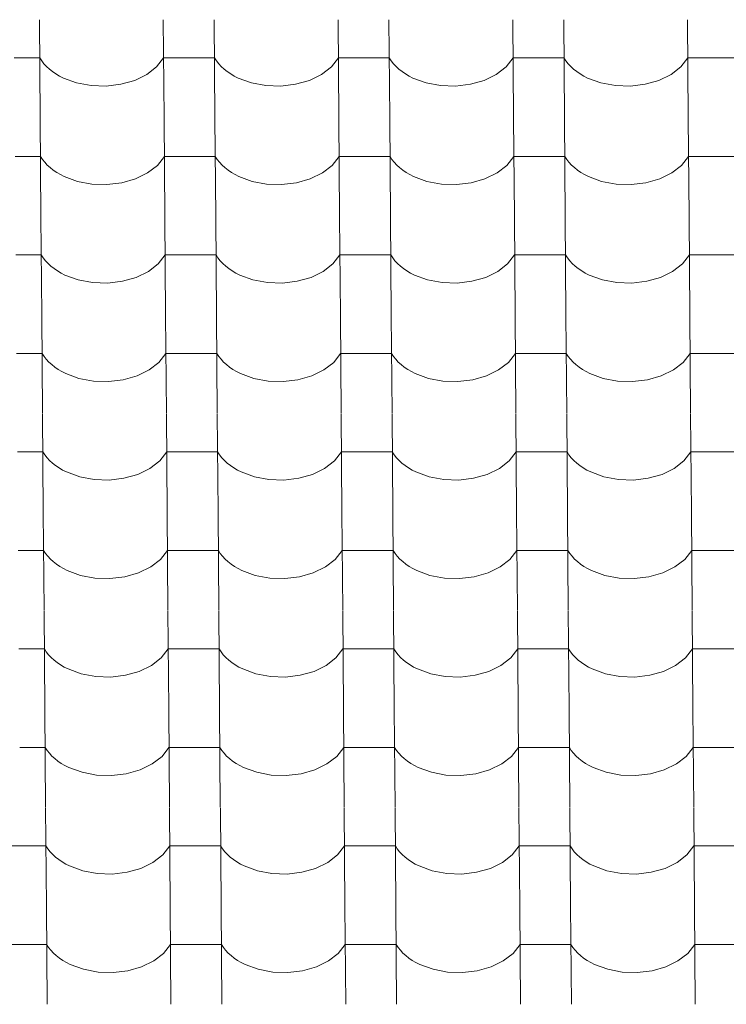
# Model space of a CAD drawing. Header units: millimetres. Extents: x -27785 to 104762, y -947 to 11132.
# Tile 86 of 146: x -9489 to -8822, y 7969 to 8898. Entities that reach past the tile are written whole.
import ezdxf

# ---------------------------------------------------------------- set-up
doc = ezdxf.new("R2010")
doc.units = ezdxf.units.MM
doc.header["$MEASUREMENT"] = 0
doc.layers.add('POHLED JIŽNÍ_1_Bourané_Výplně - Povrchové', color=7, linetype='Continuous')
doc.layers.add('POHLED JIŽNÍ_1_Konstrukce - nosné', color=7, linetype='Continuous')

# ---------------------------------------------------------------- blocks, each defined once
blk = doc.blocks.new('*X2', base_point=(-29303.7, -27473.93))
at = {"layer": 'POHLED JIŽNÍ_1_Bourané_Výplně - Povrchové', "color": 7, "linetype": 'Continuous', "lineweight": 13}
for p, q in [((-9470.43, 8898.29), (-9469.71, 8805.61)), ((-9353.47, 8898.29), (-9352.74, 8805.61)), ((-9305.43, 8898.29), (-9304.71, 8805.61)), ((-9188.47, 8898.29), (-9187.75, 8805.61)), ((-9140.44, 8898.29), (-9139.71, 8805.61)), ((-9023.47, 8898.29), (-9022.75, 8805.61)), ((-8975.44, 8898.29), (-8974.72, 8805.61)), ((-8858.48, 8898.29), (-8857.76, 8805.61)), ((-9470.15, 8862.13), (-9494.16, 8862.13)), ((-9470.15, 8862.13), (-9468.3, 8859.34)), ((-9359.79, 8853.74), (-9353.18, 8862.13)), ((-9329.17, 8862.13), (-9353.18, 8862.13)), ((-9305.15, 8862.13), (-9329.17, 8862.13)), ((-9305.15, 8862.13), (-9303.3, 8859.34)), ((-9194.79, 8853.74), (-9188.19, 8862.13)), ((-9164.17, 8862.13), (-9188.19, 8862.13)), ((-9140.15, 8862.13), (-9164.17, 8862.13)), ((-9140.15, 8862.13), (-9138.31, 8859.34)), ((-9029.8, 8853.74), (-9023.19, 8862.13)), ((-8999.18, 8862.13), (-9023.19, 8862.13)), ((-8975.16, 8862.13), (-8999.18, 8862.13)), ((-8975.16, 8862.13), (-8973.31, 8859.34)), ((-8864.8, 8853.74), (-8858.2, 8862.13)), ((-8834.18, 8862.13), (-8858.2, 8862.13)), ((-8810.16, 8862.13), (-8834.18, 8862.13)), ((-9468.3, 8859.34), (-9466.16, 8856.64)), ((-9466.16, 8856.64), (-9463.73, 8854.05)), ((-9463.73, 8854.05), (-9461.03, 8851.59)), ((-9461.03, 8851.59), (-9458.07, 8849.26)), ((-9369.04, 8846.57), (-9359.79, 8853.74)), ((-9303.3, 8859.34), (-9301.16, 8856.64)), ((-9301.16, 8856.64), (-9298.73, 8854.05)), ((-9298.73, 8854.05), (-9296.03, 8851.59)), ((-9296.03, 8851.59), (-9293.08, 8849.26)), ((-9204.05, 8846.57), (-9194.79, 8853.74)), ((-9138.31, 8859.34), (-9136.17, 8856.64)), ((-9136.17, 8856.64), (-9133.74, 8854.05)), ((-9133.74, 8854.05), (-9131.04, 8851.59)), ((-9131.04, 8851.59), (-9128.08, 8849.26)), ((-9039.05, 8846.57), (-9029.8, 8853.74)), ((-8973.31, 8859.34), (-8971.17, 8856.64)), ((-8971.17, 8856.64), (-8968.74, 8854.05)), ((-8968.74, 8854.05), (-8966.04, 8851.59)), ((-8966.04, 8851.59), (-8963.08, 8849.26)), ((-8874.05, 8846.57), (-8864.8, 8853.74)), ((-9458.07, 8849.26), (-9454.87, 8847.08)), ((-9454.87, 8847.08), (-9451.44, 8845.07)), ((-9451.44, 8845.07), (-9447.81, 8843.22)), ((-9447.81, 8843.22), (-9435.33, 8838.64)), ((-9380.47, 8840.98), (-9369.04, 8846.57)), ((-9293.08, 8849.26), (-9289.87, 8847.08)), ((-9289.87, 8847.08), (-9286.45, 8845.07)), ((-9286.45, 8845.07), (-9282.81, 8843.22)), ((-9282.81, 8843.22), (-9270.33, 8838.64)), ((-9215.48, 8840.98), (-9204.05, 8846.57)), ((-9128.08, 8849.26), (-9124.88, 8847.08)), ((-9124.88, 8847.08), (-9121.45, 8845.07)), ((-9121.45, 8845.07), (-9117.81, 8843.22)), ((-9117.81, 8843.22), (-9105.34, 8838.64)), ((-9050.48, 8840.98), (-9039.05, 8846.57)), ((-8963.08, 8849.26), (-8959.88, 8847.08)), ((-8959.88, 8847.08), (-8956.45, 8845.07)), ((-8956.45, 8845.07), (-8952.82, 8843.22)), ((-8952.82, 8843.22), (-8940.34, 8838.64)), ((-8885.49, 8840.98), (-8874.05, 8846.57)), ((-9435.33, 8838.64), (-9421.65, 8836.06)), ((-9421.65, 8836.06), (-9407.47, 8835.59)), ((-9407.47, 8835.59), (-9393.5, 8837.26)), ((-9393.5, 8837.26), (-9380.47, 8840.98)), ((-9270.33, 8838.64), (-9256.65, 8836.06)), ((-9256.65, 8836.06), (-9242.47, 8835.59)), ((-9242.47, 8835.59), (-9228.51, 8837.26)), ((-9228.51, 8837.26), (-9215.48, 8840.98)), ((-9105.34, 8838.64), (-9091.66, 8836.06)), ((-9091.66, 8836.06), (-9077.47, 8835.59)), ((-9077.47, 8835.59), (-9063.51, 8837.26)), ((-9063.51, 8837.26), (-9050.48, 8840.98)), ((-8940.34, 8838.64), (-8926.66, 8836.06)), ((-8926.66, 8836.06), (-8912.48, 8835.59)), ((-8912.48, 8835.59), (-8898.52, 8837.26)), ((-8898.52, 8837.26), (-8885.49, 8840.98)), ((-9469.7, 8805.28), (-9468.98, 8712.6)), ((-9352.74, 8805.28), (-9352.02, 8712.6)), ((-9304.71, 8805.28), (-9303.99, 8712.6)), ((-9187.75, 8805.28), (-9187.03, 8712.6)), ((-9139.71, 8805.28), (-9138.99, 8712.6)), ((-9022.75, 8805.28), (-9022.03, 8712.6)), ((-8974.72, 8805.28), (-8974, 8712.6)), ((-8857.75, 8805.28), (-8857.03, 8712.6)), ((-9469.42, 8769.12), (-9493.44, 8769.12)), ((-9469.42, 8769.12), (-9467.58, 8766.33)), ((-9359.06, 8760.73), (-9352.46, 8769.12)), ((-9328.44, 8769.12), (-9352.46, 8769.12)), ((-9304.43, 8769.12), (-9328.44, 8769.12)), ((-9304.43, 8769.12), (-9302.58, 8766.33)), ((-9194.07, 8760.73), (-9187.46, 8769.12)), ((-9163.45, 8769.12), (-9187.46, 8769.12)), ((-9139.43, 8769.12), (-9163.45, 8769.12)), ((-9139.43, 8769.12), (-9137.59, 8766.33)), ((-9029.07, 8760.73), (-9022.47, 8769.12)), ((-8998.45, 8769.12), (-9022.47, 8769.12)), ((-8974.43, 8769.12), (-8998.45, 8769.12)), ((-8974.43, 8769.12), (-8972.59, 8766.33)), ((-8864.08, 8760.73), (-8857.47, 8769.12)), ((-8833.46, 8769.12), (-8857.47, 8769.12)), ((-8809.44, 8769.12), (-8833.46, 8769.12)), ((-9467.58, 8766.33), (-9465.43, 8763.63)), ((-9465.43, 8763.63), (-9463.01, 8761.04)), ((-9463.01, 8761.04), (-9460.31, 8758.58)), ((-9460.31, 8758.58), (-9457.35, 8756.25)), ((-9368.32, 8753.56), (-9359.06, 8760.73)), ((-9302.58, 8766.33), (-9300.44, 8763.63)), ((-9300.44, 8763.63), (-9298.01, 8761.04)), ((-9298.01, 8761.04), (-9295.31, 8758.58)), ((-9295.31, 8758.58), (-9292.35, 8756.25)), ((-9203.32, 8753.56), (-9194.07, 8760.73)), ((-9137.59, 8766.33), (-9135.44, 8763.63)), ((-9135.44, 8763.63), (-9133.02, 8761.04)), ((-9133.02, 8761.04), (-9130.31, 8758.58)), ((-9130.31, 8758.58), (-9127.36, 8756.25)), ((-9038.33, 8753.56), (-9029.07, 8760.73)), ((-8972.59, 8766.33), (-8970.45, 8763.63)), ((-8970.45, 8763.63), (-8968.02, 8761.04)), ((-8968.02, 8761.04), (-8965.32, 8758.58)), ((-8965.32, 8758.58), (-8962.36, 8756.25)), ((-8873.33, 8753.56), (-8864.08, 8760.73)), ((-9457.35, 8756.25), (-9454.15, 8754.07)), ((-9454.15, 8754.07), (-9450.72, 8752.06)), ((-9450.72, 8752.06), (-9447.08, 8750.21)), ((-9447.08, 8750.21), (-9434.6, 8745.64)), ((-9379.75, 8747.97), (-9368.32, 8753.56)), ((-9292.35, 8756.25), (-9289.15, 8754.07)), ((-9289.15, 8754.07), (-9285.72, 8752.06)), ((-9285.72, 8752.06), (-9282.09, 8750.21)), ((-9282.09, 8750.21), (-9269.61, 8745.64)), ((-9214.75, 8747.97), (-9203.32, 8753.56)), ((-9127.36, 8756.25), (-9124.15, 8754.07)), ((-9124.15, 8754.07), (-9120.73, 8752.06)), ((-9120.73, 8752.06), (-9117.09, 8750.21)), ((-9117.09, 8750.21), (-9104.61, 8745.64)), ((-9049.76, 8747.97), (-9038.33, 8753.56)), ((-8962.36, 8756.25), (-8959.16, 8754.07)), ((-8959.16, 8754.07), (-8955.73, 8752.06)), ((-8955.73, 8752.06), (-8952.1, 8750.21)), ((-8952.1, 8750.21), (-8939.62, 8745.64)), ((-8884.76, 8747.97), (-8873.33, 8753.56)), ((-9434.6, 8745.64), (-9420.92, 8743.05)), ((-9420.92, 8743.05), (-9406.74, 8742.58)), ((-9406.74, 8742.58), (-9392.78, 8744.25)), ((-9392.78, 8744.25), (-9379.75, 8747.97)), ((-9269.61, 8745.64), (-9255.93, 8743.05)), ((-9255.93, 8743.05), (-9241.75, 8742.58)), ((-9241.75, 8742.58), (-9227.78, 8744.25)), ((-9227.78, 8744.25), (-9214.75, 8747.97)), ((-9104.61, 8745.64), (-9090.93, 8743.05)), ((-9090.93, 8743.05), (-9076.75, 8742.58)), ((-9076.75, 8742.58), (-9062.79, 8744.25)), ((-9062.79, 8744.25), (-9049.76, 8747.97)), ((-8939.62, 8745.64), (-8925.94, 8743.05)), ((-8925.94, 8743.05), (-8911.75, 8742.58)), ((-8911.75, 8742.58), (-8897.79, 8744.25)), ((-8897.79, 8744.25), (-8884.76, 8747.97)), ((-9468.98, 8712.27), (-9468.26, 8619.59)), ((-9352.02, 8712.27), (-9351.3, 8619.59)), ((-9303.98, 8712.27), (-9303.26, 8619.59)), ((-9187.02, 8712.27), (-9186.3, 8619.59)), ((-9138.99, 8712.27), (-9138.27, 8619.59)), ((-9022.03, 8712.27), (-9021.31, 8619.59)), ((-8973.99, 8712.27), (-8973.27, 8619.59)), ((-8857.03, 8712.27), (-8856.31, 8619.59)), ((-9468.7, 8676.11), (-9492.72, 8676.11)), ((-9468.7, 8676.11), (-9466.85, 8673.32)), ((-9358.34, 8667.73), (-9351.74, 8676.11)), ((-9327.72, 8676.11), (-9351.74, 8676.11)), ((-9303.7, 8676.11), (-9327.72, 8676.11)), ((-9303.7, 8676.11), (-9301.86, 8673.32)), ((-9193.34, 8667.73), (-9186.74, 8676.11)), ((-9162.72, 8676.11), (-9186.74, 8676.11)), ((-9138.71, 8676.11), (-9162.72, 8676.11)), ((-9138.71, 8676.11), (-9136.86, 8673.32)), ((-9028.35, 8667.73), (-9021.75, 8676.11)), ((-8997.73, 8676.11), (-9021.75, 8676.11)), ((-8973.71, 8676.11), (-8997.73, 8676.11)), ((-8973.71, 8676.11), (-8971.87, 8673.32)), ((-8863.35, 8667.73), (-8856.75, 8676.11)), ((-8832.73, 8676.11), (-8856.75, 8676.11)), ((-8808.72, 8676.11), (-8832.73, 8676.11)), ((-9466.85, 8673.32), (-9464.71, 8670.62)), ((-9464.71, 8670.62), (-9462.28, 8668.03)), ((-9462.28, 8668.03), (-9459.58, 8665.57)), ((-9459.58, 8665.57), (-9456.62, 8663.24)), ((-9367.59, 8660.55), (-9358.34, 8667.73)), ((-9301.86, 8673.32), (-9299.72, 8670.62)), ((-9299.72, 8670.62), (-9297.29, 8668.03)), ((-9297.29, 8668.03), (-9294.59, 8665.57)), ((-9294.59, 8665.57), (-9291.63, 8663.24)), ((-9202.6, 8660.55), (-9193.34, 8667.73)), ((-9136.86, 8673.32), (-9134.72, 8670.62)), ((-9134.72, 8670.62), (-9132.29, 8668.03)), ((-9132.29, 8668.03), (-9129.59, 8665.57)), ((-9129.59, 8665.57), (-9126.63, 8663.24)), ((-9037.6, 8660.55), (-9028.35, 8667.73)), ((-8971.87, 8673.32), (-8969.72, 8670.62)), ((-8969.72, 8670.62), (-8967.3, 8668.03)), ((-8967.3, 8668.03), (-8964.6, 8665.57)), ((-8964.6, 8665.57), (-8961.64, 8663.24)), ((-8872.61, 8660.55), (-8863.35, 8667.73)), ((-9456.62, 8663.24), (-9453.42, 8661.07)), ((-9453.42, 8661.07), (-9450, 8659.05)), ((-9450, 8659.05), (-9446.36, 8657.2)), ((-9446.36, 8657.2), (-9433.88, 8652.63)), ((-9379.03, 8654.96), (-9367.59, 8660.55)), ((-9291.63, 8663.24), (-9288.43, 8661.07)), ((-9288.43, 8661.07), (-9285, 8659.05)), ((-9285, 8659.05), (-9281.36, 8657.2)), ((-9281.36, 8657.2), (-9268.88, 8652.63)), ((-9214.03, 8654.96), (-9202.6, 8660.55)), ((-9126.63, 8663.24), (-9123.43, 8661.07)), ((-9123.43, 8661.07), (-9120, 8659.05)), ((-9120, 8659.05), (-9116.37, 8657.2)), ((-9116.37, 8657.2), (-9103.89, 8652.63)), ((-9049.04, 8654.96), (-9037.6, 8660.55)), ((-8961.64, 8663.24), (-8958.44, 8661.07)), ((-8958.44, 8661.07), (-8955.01, 8659.05)), ((-8955.01, 8659.05), (-8951.37, 8657.2)), ((-8951.37, 8657.2), (-8938.89, 8652.63)), ((-8884.04, 8654.96), (-8872.61, 8660.55)), ((-9433.88, 8652.63), (-9420.2, 8650.04)), ((-9420.2, 8650.04), (-9406.02, 8649.57)), ((-9406.02, 8649.57), (-9392.06, 8651.24)), ((-9392.06, 8651.24), (-9379.03, 8654.96)), ((-9268.88, 8652.63), (-9255.21, 8650.04)), ((-9255.21, 8650.04), (-9241.02, 8649.57)), ((-9241.02, 8649.57), (-9227.06, 8651.24)), ((-9227.06, 8651.24), (-9214.03, 8654.96)), ((-9103.89, 8652.63), (-9090.21, 8650.04)), ((-9090.21, 8650.04), (-9076.03, 8649.57)), ((-9076.03, 8649.57), (-9062.07, 8651.24)), ((-9062.07, 8651.24), (-9049.04, 8654.96)), ((-8938.89, 8652.63), (-8925.21, 8650.04)), ((-8925.21, 8650.04), (-8911.03, 8649.57)), ((-8911.03, 8649.57), (-8897.07, 8651.24)), ((-8897.07, 8651.24), (-8884.04, 8654.96)), ((-9468.26, 8619.26), (-9467.54, 8526.58)), ((-9351.29, 8619.26), (-9350.57, 8526.58)), ((-9303.26, 8619.26), (-9302.54, 8526.58)), ((-9186.3, 8619.26), (-9185.58, 8526.58)), ((-9138.26, 8619.26), (-9137.54, 8526.58)), ((-9021.3, 8619.26), (-9020.58, 8526.58)), ((-8973.27, 8619.26), (-8972.55, 8526.58)), ((-8856.31, 8619.26), (-8855.59, 8526.58)), ((-9467.98, 8583.1), (-9491.99, 8583.1)), ((-9467.98, 8583.1), (-9466.13, 8580.31)), ((-9357.62, 8574.72), (-9351.01, 8583.1)), ((-9327, 8583.1), (-9351.01, 8583.1)), ((-9302.98, 8583.1), (-9327, 8583.1)), ((-9302.98, 8583.1), (-9301.13, 8580.31)), ((-9192.62, 8574.72), (-9186.02, 8583.1)), ((-9162, 8583.1), (-9186.02, 8583.1)), ((-9137.98, 8583.1), (-9162, 8583.1)), ((-9137.98, 8583.1), (-9136.14, 8580.31)), ((-9027.62, 8574.72), (-9021.02, 8583.1)), ((-8997, 8583.1), (-9021.02, 8583.1)), ((-8972.99, 8583.1), (-8997, 8583.1)), ((-8972.99, 8583.1), (-8971.14, 8580.31)), ((-8862.63, 8574.72), (-8856.03, 8583.1)), ((-8832.01, 8583.1), (-8856.03, 8583.1)), ((-8807.99, 8583.1), (-8832.01, 8583.1)), ((-9466.13, 8580.31), (-9463.99, 8577.61)), ((-9463.99, 8577.61), (-9461.56, 8575.03)), ((-9461.56, 8575.03), (-9458.86, 8572.56)), ((-9458.86, 8572.56), (-9455.9, 8570.24)), ((-9366.87, 8567.54), (-9357.62, 8574.72)), ((-9301.13, 8580.31), (-9298.99, 8577.61)), ((-9298.99, 8577.61), (-9296.56, 8575.03)), ((-9296.56, 8575.03), (-9293.86, 8572.56)), ((-9293.86, 8572.56), (-9290.9, 8570.24)), ((-9201.87, 8567.54), (-9192.62, 8574.72)), ((-9136.14, 8580.31), (-9134, 8577.61)), ((-9134, 8577.61), (-9131.57, 8575.03)), ((-9131.57, 8575.03), (-9128.87, 8572.56)), ((-9128.87, 8572.56), (-9125.91, 8570.24)), ((-9036.88, 8567.54), (-9027.62, 8574.72)), ((-8971.14, 8580.31), (-8969, 8577.61)), ((-8969, 8577.61), (-8966.57, 8575.03)), ((-8966.57, 8575.03), (-8963.87, 8572.56)), ((-8963.87, 8572.56), (-8960.91, 8570.24)), ((-8871.88, 8567.54), (-8862.63, 8574.72)), ((-9455.9, 8570.24), (-9452.7, 8568.06)), ((-9452.7, 8568.06), (-9449.27, 8566.04)), ((-9449.27, 8566.04), (-9445.64, 8564.19)), ((-9445.64, 8564.19), (-9433.16, 8559.62)), ((-9378.3, 8561.95), (-9366.87, 8567.54)), ((-9290.9, 8570.24), (-9287.7, 8568.06)), ((-9287.7, 8568.06), (-9284.28, 8566.04)), ((-9284.28, 8566.04), (-9280.64, 8564.19)), ((-9280.64, 8564.19), (-9268.16, 8559.62)), ((-9213.31, 8561.95), (-9201.87, 8567.54)), ((-9125.91, 8570.24), (-9122.71, 8568.06)), ((-9122.71, 8568.06), (-9119.28, 8566.04)), ((-9119.28, 8566.04), (-9115.64, 8564.19)), ((-9115.64, 8564.19), (-9103.16, 8559.62)), ((-9048.31, 8561.95), (-9036.88, 8567.54)), ((-8960.91, 8570.24), (-8957.71, 8568.06)), ((-8957.71, 8568.06), (-8954.28, 8566.04)), ((-8954.28, 8566.04), (-8950.65, 8564.19)), ((-8950.65, 8564.19), (-8938.17, 8559.62)), ((-8883.32, 8561.95), (-8871.88, 8567.54)), ((-9433.16, 8559.62), (-9419.48, 8557.03)), ((-9419.48, 8557.03), (-9405.3, 8556.56)), ((-9405.3, 8556.56), (-9391.33, 8558.23)), ((-9391.33, 8558.23), (-9378.3, 8561.95)), ((-9268.16, 8559.62), (-9254.48, 8557.03)), ((-9254.48, 8557.03), (-9240.3, 8556.56)), ((-9240.3, 8556.56), (-9226.34, 8558.23)), ((-9226.34, 8558.23), (-9213.31, 8561.95)), ((-9103.16, 8559.62), (-9089.49, 8557.03)), ((-9089.49, 8557.03), (-9075.3, 8556.56)), ((-9075.3, 8556.56), (-9061.34, 8558.23)), ((-9061.34, 8558.23), (-9048.31, 8561.95)), ((-8938.17, 8559.62), (-8924.49, 8557.03)), ((-8924.49, 8557.03), (-8910.31, 8556.56)), ((-8910.31, 8556.56), (-8896.35, 8558.23)), ((-8896.35, 8558.23), (-8883.32, 8561.95)), ((-9467.53, 8526.25), (-9466.81, 8433.57)), ((-9350.57, 8526.25), (-9349.85, 8433.57)), ((-9302.54, 8526.25), (-9301.82, 8433.57)), ((-9185.58, 8526.25), (-9184.85, 8433.57)), ((-9137.54, 8526.25), (-9136.82, 8433.57)), ((-9020.58, 8526.25), (-9019.86, 8433.57)), ((-8972.55, 8526.25), (-8971.82, 8433.57)), ((-8855.58, 8526.25), (-8854.86, 8433.57)), ((-9467.25, 8490.09), (-9491.27, 8490.09)), ((-9467.25, 8490.09), (-9465.41, 8487.3)), ((-9356.89, 8481.71), (-9350.29, 8490.09)), ((-9326.27, 8490.09), (-9350.29, 8490.09)), ((-9302.26, 8490.09), (-9326.27, 8490.09)), ((-9302.26, 8490.09), (-9300.41, 8487.3)), ((-9191.9, 8481.71), (-9185.29, 8490.09)), ((-9161.28, 8490.09), (-9185.29, 8490.09)), ((-9137.26, 8490.09), (-9161.28, 8490.09)), ((-9137.26, 8490.09), (-9135.41, 8487.3)), ((-9026.9, 8481.71), (-9020.3, 8490.09)), ((-8996.28, 8490.09), (-9020.3, 8490.09)), ((-8972.26, 8490.09), (-8996.28, 8490.09)), ((-8972.26, 8490.09), (-8970.42, 8487.3)), ((-8861.9, 8481.71), (-8855.3, 8490.09)), ((-8831.28, 8490.09), (-8855.3, 8490.09)), ((-8807.27, 8490.09), (-8831.28, 8490.09)), ((-9465.41, 8487.3), (-9463.26, 8484.6)), ((-9463.26, 8484.6), (-9460.84, 8482.02)), ((-9460.84, 8482.02), (-9458.14, 8479.55)), ((-9458.14, 8479.55), (-9455.18, 8477.23)), ((-9366.15, 8474.54), (-9356.89, 8481.71)), ((-9300.41, 8487.3), (-9298.27, 8484.6)), ((-9298.27, 8484.6), (-9295.84, 8482.02)), ((-9295.84, 8482.02), (-9293.14, 8479.55)), ((-9293.14, 8479.55), (-9290.18, 8477.23)), ((-9201.15, 8474.54), (-9191.9, 8481.71)), ((-9135.41, 8487.3), (-9133.27, 8484.6)), ((-9133.27, 8484.6), (-9130.84, 8482.02)), ((-9130.84, 8482.02), (-9128.14, 8479.55)), ((-9128.14, 8479.55), (-9125.19, 8477.23)), ((-9036.15, 8474.54), (-9026.9, 8481.71)), ((-8970.42, 8487.3), (-8968.28, 8484.6)), ((-8968.28, 8484.6), (-8965.85, 8482.02)), ((-8965.85, 8482.02), (-8963.15, 8479.55)), ((-8963.15, 8479.55), (-8960.19, 8477.23)), ((-8871.16, 8474.54), (-8861.9, 8481.71)), ((-9455.18, 8477.23), (-9451.98, 8475.05)), ((-9451.98, 8475.05), (-9448.55, 8473.03)), ((-9448.55, 8473.03), (-9444.91, 8471.18)), ((-9444.91, 8471.18), (-9432.43, 8466.61)), ((-9377.58, 8468.94), (-9366.15, 8474.54)), ((-9290.18, 8477.23), (-9286.98, 8475.05)), ((-9286.98, 8475.05), (-9283.55, 8473.03)), ((-9283.55, 8473.03), (-9279.92, 8471.18)), ((-9279.92, 8471.18), (-9267.44, 8466.61)), ((-9212.58, 8468.94), (-9201.15, 8474.54)), ((-9125.19, 8477.23), (-9121.98, 8475.05)), ((-9121.98, 8475.05), (-9118.56, 8473.03)), ((-9118.56, 8473.03), (-9114.92, 8471.18)), ((-9114.92, 8471.18), (-9102.44, 8466.61)), ((-9047.59, 8468.94), (-9036.15, 8474.54)), ((-8960.19, 8477.23), (-8956.99, 8475.05)), ((-8956.99, 8475.05), (-8953.56, 8473.03)), ((-8953.56, 8473.03), (-8949.92, 8471.18)), ((-8949.92, 8471.18), (-8937.45, 8466.61)), ((-8882.59, 8468.94), (-8871.16, 8474.54)), ((-9432.43, 8466.61), (-9418.75, 8464.02)), ((-9418.75, 8464.02), (-9404.57, 8463.55)), ((-9404.57, 8463.55), (-9390.61, 8465.22)), ((-9390.61, 8465.22), (-9377.58, 8468.94)), ((-9267.44, 8466.61), (-9253.76, 8464.02)), ((-9253.76, 8464.02), (-9239.58, 8463.55)), ((-9239.58, 8463.55), (-9225.61, 8465.22)), ((-9225.61, 8465.22), (-9212.58, 8468.94)), ((-9102.44, 8466.61), (-9088.76, 8464.02)), ((-9088.76, 8464.02), (-9074.58, 8463.55)), ((-9074.58, 8463.55), (-9060.62, 8465.22)), ((-9060.62, 8465.22), (-9047.59, 8468.94)), ((-8937.45, 8466.61), (-8923.77, 8464.02)), ((-8923.77, 8464.02), (-8909.58, 8463.55)), ((-8909.58, 8463.55), (-8895.62, 8465.22)), ((-8895.62, 8465.22), (-8882.59, 8468.94)), ((-9466.81, 8433.24), (-9466.09, 8340.57)), ((-9349.85, 8433.24), (-9349.13, 8340.57)), ((-9301.81, 8433.24), (-9301.09, 8340.57)), ((-9184.85, 8433.24), (-9184.13, 8340.57)), ((-9136.82, 8433.24), (-9136.1, 8340.57)), ((-9019.86, 8433.24), (-9019.13, 8340.57)), ((-8971.82, 8433.24), (-8971.1, 8340.57)), ((-8854.86, 8433.24), (-8854.14, 8340.57)), ((-9466.53, 8397.08), (-9490.55, 8397.08)), ((-9466.53, 8397.08), (-9464.68, 8394.29)), ((-9356.17, 8388.7), (-9349.57, 8397.08)), ((-9325.55, 8397.08), (-9349.57, 8397.08)), ((-9301.53, 8397.08), (-9325.55, 8397.08)), ((-9301.53, 8397.08), (-9299.69, 8394.29)), ((-9191.17, 8388.7), (-9184.57, 8397.08)), ((-9160.55, 8397.08), (-9184.57, 8397.08)), ((-9136.54, 8397.08), (-9160.55, 8397.08)), ((-9136.54, 8397.08), (-9134.69, 8394.29)), ((-9026.18, 8388.7), (-9019.57, 8397.08)), ((-8995.56, 8397.08), (-9019.57, 8397.08)), ((-8971.54, 8397.08), (-8995.56, 8397.08)), ((-8971.54, 8397.08), (-8969.69, 8394.29)), ((-8861.18, 8388.7), (-8854.58, 8397.08)), ((-8830.56, 8397.08), (-8854.58, 8397.08)), ((-8806.54, 8397.08), (-8830.56, 8397.08)), ((-9464.68, 8394.29), (-9462.54, 8391.59)), ((-9462.54, 8391.59), (-9460.11, 8389.01)), ((-9460.11, 8389.01), (-9457.41, 8386.54)), ((-9457.41, 8386.54), (-9454.45, 8384.22)), ((-9365.42, 8381.53), (-9356.17, 8388.7)), ((-9299.69, 8394.29), (-9297.54, 8391.59)), ((-9297.54, 8391.59), (-9295.12, 8389.01)), ((-9295.12, 8389.01), (-9292.42, 8386.54)), ((-9292.42, 8386.54), (-9289.46, 8384.22)), ((-9200.43, 8381.53), (-9191.17, 8388.7)), ((-9134.69, 8394.29), (-9132.55, 8391.59)), ((-9132.55, 8391.59), (-9130.12, 8389.01)), ((-9130.12, 8389.01), (-9127.42, 8386.54)), ((-9127.42, 8386.54), (-9124.46, 8384.22)), ((-9035.43, 8381.53), (-9026.18, 8388.7)), ((-8969.69, 8394.29), (-8967.55, 8391.59)), ((-8967.55, 8391.59), (-8965.12, 8389.01)), ((-8965.12, 8389.01), (-8962.42, 8386.54)), ((-8962.42, 8386.54), (-8959.47, 8384.22)), ((-8870.44, 8381.53), (-8861.18, 8388.7)), ((-9454.45, 8384.22), (-9451.25, 8382.04)), ((-9451.25, 8382.04), (-9447.82, 8380.02)), ((-9447.82, 8380.02), (-9444.19, 8378.17)), ((-9444.19, 8378.17), (-9431.71, 8373.6)), ((-9376.86, 8375.94), (-9365.42, 8381.53)), ((-9289.46, 8384.22), (-9286.26, 8382.04)), ((-9286.26, 8382.04), (-9282.83, 8380.02)), ((-9282.83, 8380.02), (-9279.19, 8378.17)), ((-9279.19, 8378.17), (-9266.71, 8373.6)), ((-9211.86, 8375.94), (-9200.43, 8381.53)), ((-9124.46, 8384.22), (-9121.26, 8382.04)), ((-9121.26, 8382.04), (-9117.83, 8380.02)), ((-9117.83, 8380.02), (-9114.2, 8378.17)), ((-9114.2, 8378.17), (-9101.72, 8373.6)), ((-9046.86, 8375.94), (-9035.43, 8381.53)), ((-8959.47, 8384.22), (-8956.26, 8382.04)), ((-8956.26, 8382.04), (-8952.84, 8380.02)), ((-8952.84, 8380.02), (-8949.2, 8378.17)), ((-8949.2, 8378.17), (-8936.72, 8373.6)), ((-8881.87, 8375.94), (-8870.44, 8381.53)), ((-9431.71, 8373.6), (-9418.03, 8371.01)), ((-9418.03, 8371.01), (-9403.85, 8370.54)), ((-9403.85, 8370.54), (-9389.89, 8372.21)), ((-9389.89, 8372.21), (-9376.86, 8375.94)), ((-9266.71, 8373.6), (-9253.03, 8371.01)), ((-9253.03, 8371.01), (-9238.85, 8370.54)), ((-9238.85, 8370.54), (-9224.89, 8372.21)), ((-9224.89, 8372.21), (-9211.86, 8375.94)), ((-9101.72, 8373.6), (-9088.04, 8371.01)), ((-9088.04, 8371.01), (-9073.86, 8370.54)), ((-9073.86, 8370.54), (-9059.89, 8372.21)), ((-9059.89, 8372.21), (-9046.86, 8375.94)), ((-8936.72, 8373.6), (-8923.04, 8371.01)), ((-8923.04, 8371.01), (-8908.86, 8370.54)), ((-8908.86, 8370.54), (-8894.9, 8372.21)), ((-8894.9, 8372.21), (-8881.87, 8375.94)), ((-9466.09, 8340.23), (-9465.36, 8247.56)), ((-9349.12, 8340.23), (-9348.4, 8247.56)), ((-9301.09, 8340.23), (-9300.37, 8247.56)), ((-9184.13, 8340.23), (-9183.41, 8247.56)), ((-9136.09, 8340.23), (-9135.37, 8247.56)), ((-9019.13, 8340.23), (-9018.41, 8247.56)), ((-8971.1, 8340.23), (-8970.38, 8247.56)), ((-8854.14, 8340.23), (-8853.42, 8247.56)), ((-9465.8, 8304.07), (-9489.82, 8304.07)), ((-9465.8, 8304.07), (-9463.96, 8301.28)), ((-9355.45, 8295.69), (-9348.84, 8304.07)), ((-9324.83, 8304.07), (-9348.84, 8304.07)), ((-9300.81, 8304.07), (-9324.83, 8304.07)), ((-9300.81, 8304.07), (-9298.96, 8301.28)), ((-9190.45, 8295.69), (-9183.85, 8304.07)), ((-9159.83, 8304.07), (-9183.85, 8304.07)), ((-9135.81, 8304.07), (-9159.83, 8304.07)), ((-9135.81, 8304.07), (-9133.97, 8301.28)), ((-9025.45, 8295.69), (-9018.85, 8304.07)), ((-8994.83, 8304.07), (-9018.85, 8304.07)), ((-8970.82, 8304.07), (-8994.83, 8304.07)), ((-8970.82, 8304.07), (-8968.97, 8301.28)), ((-8860.46, 8295.69), (-8853.85, 8304.07)), ((-8829.84, 8304.07), (-8853.85, 8304.07)), ((-8805.82, 8304.07), (-8829.84, 8304.07)), ((-9463.96, 8301.28), (-9461.82, 8298.59)), ((-9461.82, 8298.59), (-9459.39, 8296)), ((-9459.39, 8296), (-9456.69, 8293.53)), ((-9456.69, 8293.53), (-9453.73, 8291.21)), ((-9364.7, 8288.52), (-9355.45, 8295.69)), ((-9298.96, 8301.28), (-9296.82, 8298.59)), ((-9296.82, 8298.59), (-9294.39, 8296)), ((-9294.39, 8296), (-9291.69, 8293.53)), ((-9291.69, 8293.53), (-9288.73, 8291.21)), ((-9199.7, 8288.52), (-9190.45, 8295.69)), ((-9133.97, 8301.28), (-9131.82, 8298.59)), ((-9131.82, 8298.59), (-9129.4, 8296)), ((-9129.4, 8296), (-9126.7, 8293.53)), ((-9126.7, 8293.53), (-9123.74, 8291.21)), ((-9034.71, 8288.52), (-9025.45, 8295.69)), ((-8968.97, 8301.28), (-8966.83, 8298.59)), ((-8966.83, 8298.59), (-8964.4, 8296)), ((-8964.4, 8296), (-8961.7, 8293.53)), ((-8961.7, 8293.53), (-8958.74, 8291.21)), ((-8869.71, 8288.52), (-8860.46, 8295.69)), ((-9453.73, 8291.21), (-9450.53, 8289.03)), ((-9450.53, 8289.03), (-9447.1, 8287.01)), ((-9447.1, 8287.01), (-9443.46, 8285.16)), ((-9443.46, 8285.16), (-9430.99, 8280.59)), ((-9376.13, 8282.93), (-9364.7, 8288.52)), ((-9288.73, 8291.21), (-9285.53, 8289.03)), ((-9285.53, 8289.03), (-9282.1, 8287.01)), ((-9282.1, 8287.01), (-9278.47, 8285.16)), ((-9278.47, 8285.16), (-9265.99, 8280.59)), ((-9211.14, 8282.93), (-9199.7, 8288.52)), ((-9123.74, 8291.21), (-9120.54, 8289.03)), ((-9120.54, 8289.03), (-9117.11, 8287.01)), ((-9117.11, 8287.01), (-9113.47, 8285.16)), ((-9113.47, 8285.16), (-9100.99, 8280.59)), ((-9046.14, 8282.93), (-9034.71, 8288.52)), ((-8958.74, 8291.21), (-8955.54, 8289.03)), ((-8955.54, 8289.03), (-8952.11, 8287.01)), ((-8952.11, 8287.01), (-8948.48, 8285.16)), ((-8948.48, 8285.16), (-8936, 8280.59)), ((-8881.14, 8282.93), (-8869.71, 8288.52)), ((-9430.99, 8280.59), (-9417.31, 8278)), ((-9417.31, 8278), (-9403.12, 8277.53)), ((-9403.12, 8277.53), (-9389.16, 8279.2)), ((-9389.16, 8279.2), (-9376.13, 8282.93)), ((-9265.99, 8280.59), (-9252.31, 8278)), ((-9252.31, 8278), (-9238.13, 8277.53)), ((-9238.13, 8277.53), (-9224.17, 8279.2)), ((-9224.17, 8279.2), (-9211.14, 8282.93)), ((-9100.99, 8280.59), (-9087.31, 8278)), ((-9087.31, 8278), (-9073.13, 8277.53)), ((-9073.13, 8277.53), (-9059.17, 8279.2)), ((-9059.17, 8279.2), (-9046.14, 8282.93)), ((-8936, 8280.59), (-8922.32, 8278)), ((-8922.32, 8278), (-8908.14, 8277.53)), ((-8908.14, 8277.53), (-8894.17, 8279.2)), ((-8894.17, 8279.2), (-8881.14, 8282.93)), ((-9465.36, 8247.22), (-9464.64, 8154.55)), ((-9348.4, 8247.22), (-9347.68, 8154.55)), ((-9300.37, 8247.22), (-9299.65, 8154.55)), ((-9183.4, 8247.22), (-9182.68, 8154.55)), ((-9135.37, 8247.22), (-9134.65, 8154.55)), ((-9018.41, 8247.22), (-9017.69, 8154.55)), ((-8970.37, 8247.22), (-8969.65, 8154.55)), ((-8853.41, 8247.22), (-8852.69, 8154.55)), ((-9465.08, 8211.07), (-9489.1, 8211.07)), ((-9465.08, 8211.07), (-9463.24, 8208.27)), ((-9354.72, 8202.68), (-9348.12, 8211.07)), ((-9324.1, 8211.07), (-9348.12, 8211.07)), ((-9300.08, 8211.07), (-9324.1, 8211.07)), ((-9300.08, 8211.07), (-9298.24, 8208.27)), ((-9189.73, 8202.68), (-9183.12, 8211.07)), ((-9159.11, 8211.07), (-9183.12, 8211.07)), ((-9135.09, 8211.07), (-9159.11, 8211.07)), ((-9135.09, 8211.07), (-9133.24, 8208.27)), ((-9024.73, 8202.68), (-9018.13, 8211.07)), ((-8994.11, 8211.07), (-9018.13, 8211.07)), ((-8970.09, 8211.07), (-8994.11, 8211.07)), ((-8970.09, 8211.07), (-8968.25, 8208.27)), ((-8859.73, 8202.68), (-8853.13, 8211.07)), ((-8829.11, 8211.07), (-8853.13, 8211.07)), ((-8805.1, 8211.07), (-8829.11, 8211.07)), ((-9463.24, 8208.27), (-9461.09, 8205.58)), ((-9461.09, 8205.58), (-9458.67, 8202.99)), ((-9458.67, 8202.99), (-9455.96, 8200.53)), ((-9455.96, 8200.53), (-9453.01, 8198.2)), ((-9363.98, 8195.51), (-9354.72, 8202.68)), ((-9298.24, 8208.27), (-9296.1, 8205.58)), ((-9296.1, 8205.58), (-9293.67, 8202.99)), ((-9293.67, 8202.99), (-9290.97, 8200.53)), ((-9290.97, 8200.53), (-9288.01, 8198.2)), ((-9198.98, 8195.51), (-9189.73, 8202.68)), ((-9133.24, 8208.27), (-9131.1, 8205.58)), ((-9131.1, 8205.58), (-9128.67, 8202.99)), ((-9128.67, 8202.99), (-9125.97, 8200.53)), ((-9125.97, 8200.53), (-9123.01, 8198.2)), ((-9033.98, 8195.51), (-9024.73, 8202.68)), ((-8968.25, 8208.27), (-8966.11, 8205.58)), ((-8966.11, 8205.58), (-8963.68, 8202.99)), ((-8963.68, 8202.99), (-8960.98, 8200.53)), ((-8960.98, 8200.53), (-8958.02, 8198.2)), ((-8868.99, 8195.51), (-8859.73, 8202.68)), ((-9453.01, 8198.2), (-9449.8, 8196.02)), ((-9449.8, 8196.02), (-9446.38, 8194)), ((-9446.38, 8194), (-9442.74, 8192.15)), ((-9442.74, 8192.15), (-9430.26, 8187.58)), ((-9375.41, 8189.92), (-9363.98, 8195.51)), ((-9288.01, 8198.2), (-9284.81, 8196.02)), ((-9284.81, 8196.02), (-9281.38, 8194)), ((-9281.38, 8194), (-9277.75, 8192.15)), ((-9277.75, 8192.15), (-9265.27, 8187.58)), ((-9210.41, 8189.92), (-9198.98, 8195.51)), ((-9123.01, 8198.2), (-9119.81, 8196.02)), ((-9119.81, 8196.02), (-9116.39, 8194)), ((-9116.39, 8194), (-9112.75, 8192.15)), ((-9112.75, 8192.15), (-9100.27, 8187.58)), ((-9045.42, 8189.92), (-9033.98, 8195.51)), ((-8958.02, 8198.2), (-8954.82, 8196.02)), ((-8954.82, 8196.02), (-8951.39, 8194)), ((-8951.39, 8194), (-8947.75, 8192.15)), ((-8947.75, 8192.15), (-8935.27, 8187.58)), ((-8880.42, 8189.92), (-8868.99, 8195.51)), ((-9430.26, 8187.58), (-9416.58, 8184.99)), ((-9416.58, 8184.99), (-9402.4, 8184.52)), ((-9402.4, 8184.52), (-9388.44, 8186.19)), ((-9388.44, 8186.19), (-9375.41, 8189.92)), ((-9265.27, 8187.58), (-9251.59, 8184.99)), ((-9251.59, 8184.99), (-9237.4, 8184.52)), ((-9237.4, 8184.52), (-9223.44, 8186.19)), ((-9223.44, 8186.19), (-9210.41, 8189.92)), ((-9100.27, 8187.58), (-9086.59, 8184.99)), ((-9086.59, 8184.99), (-9072.41, 8184.52)), ((-9072.41, 8184.52), (-9058.45, 8186.19)), ((-9058.45, 8186.19), (-9045.42, 8189.92)), ((-8935.27, 8187.58), (-8921.6, 8184.99)), ((-8921.6, 8184.99), (-8907.41, 8184.52)), ((-8907.41, 8184.52), (-8893.45, 8186.19)), ((-8893.45, 8186.19), (-8880.42, 8189.92)), ((-9464.64, 8154.21), (-9463.92, 8061.54)), ((-9347.68, 8154.21), (-9346.96, 8061.54)), ((-9299.64, 8154.21), (-9298.92, 8061.54)), ((-9182.68, 8154.21), (-9181.96, 8061.54)), ((-9134.65, 8154.21), (-9133.93, 8061.54)), ((-9017.68, 8154.21), (-9016.96, 8061.54)), ((-8969.65, 8154.21), (-8968.93, 8061.54)), ((-8852.69, 8154.21), (-8851.97, 8061.54)), ((-9488.37, 8118.06), (-9512.39, 8118.06)), ((-9464.36, 8118.06), (-9488.37, 8118.06)), ((-9464.36, 8118.06), (-9462.51, 8115.26)), ((-9354, 8109.67), (-9347.4, 8118.06)), ((-9323.38, 8118.06), (-9347.4, 8118.06)), ((-9299.36, 8118.06), (-9323.38, 8118.06)), ((-9299.36, 8118.06), (-9297.52, 8115.26)), ((-9189, 8109.67), (-9182.4, 8118.06)), ((-9158.38, 8118.06), (-9182.4, 8118.06)), ((-9134.37, 8118.06), (-9158.38, 8118.06)), ((-9134.37, 8118.06), (-9132.52, 8115.26)), ((-9024.01, 8109.67), (-9017.4, 8118.06)), ((-8993.39, 8118.06), (-9017.4, 8118.06)), ((-8969.37, 8118.06), (-8993.39, 8118.06)), ((-8969.37, 8118.06), (-8967.52, 8115.26)), ((-8859.01, 8109.67), (-8852.41, 8118.06)), ((-8828.39, 8118.06), (-8852.41, 8118.06)), ((-8804.37, 8118.06), (-8828.39, 8118.06)), ((-9462.51, 8115.26), (-9460.37, 8112.57)), ((-9460.37, 8112.57), (-9457.94, 8109.98)), ((-9457.94, 8109.98), (-9455.24, 8107.52)), ((-9455.24, 8107.52), (-9452.28, 8105.19)), ((-9363.25, 8102.5), (-9354, 8109.67)), ((-9297.52, 8115.26), (-9295.37, 8112.57)), ((-9295.37, 8112.57), (-9292.95, 8109.98)), ((-9292.95, 8109.98), (-9290.25, 8107.52)), ((-9290.25, 8107.52), (-9287.29, 8105.19)), ((-9198.26, 8102.5), (-9189, 8109.67)), ((-9132.52, 8115.26), (-9130.38, 8112.57)), ((-9130.38, 8112.57), (-9127.95, 8109.98)), ((-9127.95, 8109.98), (-9125.25, 8107.52)), ((-9125.25, 8107.52), (-9122.29, 8105.19)), ((-9033.26, 8102.5), (-9024.01, 8109.67)), ((-8967.52, 8115.26), (-8965.38, 8112.57)), ((-8965.38, 8112.57), (-8962.95, 8109.98)), ((-8962.95, 8109.98), (-8960.25, 8107.52)), ((-8960.25, 8107.52), (-8957.29, 8105.19)), ((-8868.26, 8102.5), (-8859.01, 8109.67)), ((-9452.28, 8105.19), (-9449.08, 8103.01)), ((-9449.08, 8103.01), (-9445.65, 8100.99)), ((-9445.65, 8100.99), (-9442.02, 8099.14)), ((-9442.02, 8099.14), (-9429.54, 8094.57)), ((-9374.69, 8096.91), (-9363.25, 8102.5)), ((-9287.29, 8105.19), (-9284.09, 8103.01)), ((-9284.09, 8103.01), (-9280.66, 8100.99)), ((-9280.66, 8100.99), (-9277.02, 8099.14)), ((-9277.02, 8099.14), (-9264.54, 8094.57)), ((-9209.69, 8096.91), (-9198.26, 8102.5)), ((-9122.29, 8105.19), (-9119.09, 8103.01)), ((-9119.09, 8103.01), (-9115.66, 8100.99)), ((-9115.66, 8100.99), (-9112.03, 8099.14)), ((-9112.03, 8099.14), (-9099.55, 8094.57)), ((-9044.69, 8096.91), (-9033.26, 8102.5)), ((-8957.29, 8105.19), (-8954.09, 8103.01)), ((-8954.09, 8103.01), (-8950.67, 8100.99)), ((-8950.67, 8100.99), (-8947.03, 8099.14)), ((-8947.03, 8099.14), (-8934.55, 8094.57)), ((-8879.7, 8096.91), (-8868.26, 8102.5)), ((-9429.54, 8094.57), (-9415.86, 8091.98)), ((-9415.86, 8091.98), (-9401.68, 8091.51)), ((-9401.68, 8091.51), (-9387.72, 8093.18)), ((-9387.72, 8093.18), (-9374.69, 8096.91)), ((-9264.54, 8094.57), (-9250.86, 8091.98)), ((-9250.86, 8091.98), (-9236.68, 8091.51)), ((-9236.68, 8091.51), (-9222.72, 8093.18)), ((-9222.72, 8093.18), (-9209.69, 8096.91)), ((-9099.55, 8094.57), (-9085.87, 8091.98)), ((-9085.87, 8091.98), (-9071.69, 8091.51)), ((-9071.69, 8091.51), (-9057.72, 8093.18)), ((-9057.72, 8093.18), (-9044.69, 8096.91)), ((-8934.55, 8094.57), (-8920.87, 8091.98)), ((-8920.87, 8091.98), (-8906.69, 8091.51)), ((-8906.69, 8091.51), (-8892.73, 8093.18)), ((-8892.73, 8093.18), (-8879.7, 8096.91)), ((-9463.91, 8061.2), (-9463.19, 7968.53)), ((-9346.95, 8061.2), (-9346.23, 7968.53)), ((-9298.92, 8061.2), (-9298.2, 7968.53)), ((-9181.96, 8061.2), (-9181.24, 7968.53)), ((-9133.92, 8061.2), (-9133.2, 7968.53)), ((-9016.96, 8061.2), (-9016.24, 7968.53)), ((-8968.93, 8061.2), (-8968.21, 7968.53)), ((-8851.97, 8061.2), (-8851.24, 7968.53)), ((-9487.65, 8025.05), (-9511.67, 8025.05)), ((-9463.63, 8025.05), (-9487.65, 8025.05)), ((-9463.63, 8025.05), (-9461.79, 8022.25)), ((-9353.27, 8016.66), (-9346.67, 8025.05)), ((-9322.65, 8025.05), (-9346.67, 8025.05)), ((-9298.64, 8025.05), (-9322.65, 8025.05)), ((-9298.64, 8025.05), (-9296.79, 8022.25)), ((-9188.28, 8016.66), (-9181.68, 8025.05)), ((-9157.66, 8025.05), (-9181.68, 8025.05)), ((-9133.64, 8025.05), (-9157.66, 8025.05)), ((-9133.64, 8025.05), (-9131.8, 8022.25)), ((-9023.28, 8016.66), (-9016.68, 8025.05)), ((-8992.66, 8025.05), (-9016.68, 8025.05)), ((-8968.65, 8025.05), (-8992.66, 8025.05)), ((-8968.65, 8025.05), (-8966.8, 8022.25)), ((-8858.29, 8016.66), (-8851.68, 8025.05)), ((-8827.67, 8025.05), (-8851.68, 8025.05)), ((-8803.65, 8025.05), (-8827.67, 8025.05)), ((-9461.79, 8022.25), (-9459.65, 8019.56)), ((-9459.65, 8019.56), (-9457.22, 8016.97)), ((-9457.22, 8016.97), (-9454.52, 8014.51)), ((-9454.52, 8014.51), (-9451.56, 8012.18)), ((-9362.53, 8009.49), (-9353.27, 8016.66)), ((-9296.79, 8022.25), (-9294.65, 8019.56)), ((-9294.65, 8019.56), (-9292.22, 8016.97)), ((-9292.22, 8016.97), (-9289.52, 8014.51)), ((-9289.52, 8014.51), (-9286.56, 8012.18)), ((-9197.53, 8009.49), (-9188.28, 8016.66)), ((-9131.8, 8022.25), (-9129.65, 8019.56)), ((-9129.65, 8019.56), (-9127.23, 8016.97)), ((-9127.23, 8016.97), (-9124.53, 8014.51)), ((-9124.53, 8014.51), (-9121.57, 8012.18)), ((-9032.54, 8009.49), (-9023.28, 8016.66)), ((-8966.8, 8022.25), (-8964.66, 8019.56)), ((-8964.66, 8019.56), (-8962.23, 8016.97)), ((-8962.23, 8016.97), (-8959.53, 8014.51)), ((-8959.53, 8014.51), (-8956.57, 8012.18)), ((-8867.54, 8009.49), (-8858.29, 8016.66)), ((-9451.56, 8012.18), (-9448.36, 8010)), ((-9448.36, 8010), (-9444.93, 8007.98)), ((-9444.93, 8007.98), (-9441.29, 8006.13)), ((-9441.29, 8006.13), (-9428.82, 8001.56)), ((-9373.96, 8003.9), (-9362.53, 8009.49)), ((-9286.56, 8012.18), (-9283.36, 8010)), ((-9283.36, 8010), (-9279.93, 8007.98)), ((-9279.93, 8007.98), (-9276.3, 8006.13)), ((-9276.3, 8006.13), (-9263.82, 8001.56)), ((-9208.97, 8003.9), (-9197.53, 8009.49)), ((-9121.57, 8012.18), (-9118.37, 8010)), ((-9118.37, 8010), (-9114.94, 8007.98)), ((-9114.94, 8007.98), (-9111.3, 8006.13)), ((-9111.3, 8006.13), (-9098.82, 8001.56)), ((-9043.97, 8003.9), (-9032.54, 8009.49)), ((-8956.57, 8012.18), (-8953.37, 8010)), ((-8953.37, 8010), (-8949.94, 8007.98)), ((-8949.94, 8007.98), (-8946.31, 8006.13)), ((-8946.31, 8006.13), (-8933.83, 8001.56)), ((-8878.97, 8003.9), (-8867.54, 8009.49)), ((-9428.82, 8001.56), (-9415.14, 7998.98)), ((-9415.14, 7998.98), (-9400.95, 7998.5)), ((-9400.95, 7998.5), (-9386.99, 8000.17)), ((-9386.99, 8000.17), (-9373.96, 8003.9)), ((-9263.82, 8001.56), (-9250.14, 7998.98)), ((-9250.14, 7998.98), (-9235.96, 7998.5)), ((-9235.96, 7998.5), (-9222, 8000.17)), ((-9222, 8000.17), (-9208.97, 8003.9)), ((-9098.82, 8001.56), (-9085.14, 7998.98)), ((-9085.14, 7998.98), (-9070.96, 7998.5)), ((-9070.96, 7998.5), (-9057, 8000.17)), ((-9057, 8000.17), (-9043.97, 8003.9)), ((-8933.83, 8001.56), (-8920.15, 7998.98)), ((-8920.15, 7998.98), (-8905.97, 7998.5)), ((-8905.97, 7998.5), (-8892, 8000.17)), ((-8892, 8000.17), (-8878.97, 8003.9))]:
    blk.add_line(p, q, dxfattribs=at)

msp = doc.modelspace()

# ---------------------------------------------------------------- block references
at = {"layer": 'POHLED JIŽNÍ_1_Konstrukce - nosné', "color": 9, "linetype": 'Continuous', "lineweight": 13}
msp.add_blockref('*X2', (-29303.7, -27473.93), dxfattribs=at)

doc.saveas('drawing.dxf')
